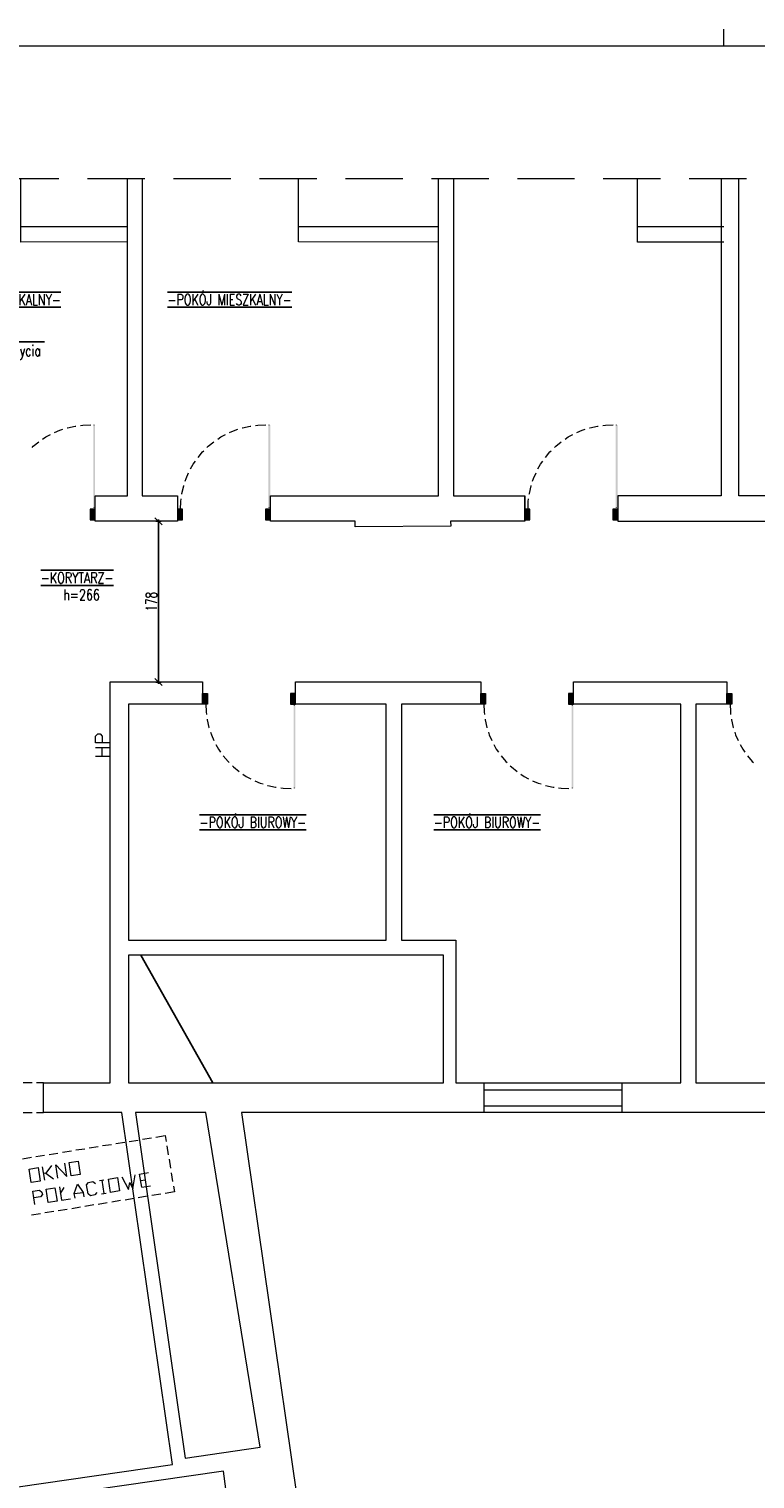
# Model space of a CAD drawing. Header units: millimetres. Extents: x -1256 to 4744, y -2264 to 706.
# Tile 27 of 62: x 373 to 1178, y -917 to 690. Entities that reach past the tile are written whole.
import ezdxf
from ezdxf import colors
from ezdxf.entities.mleader import LeaderData, LeaderLine
from ezdxf.math import Vec2, Vec3

# ---------------------------------------------------------------- set-up
doc = ezdxf.new("R2010")
doc.units = ezdxf.units.MM
doc.header["$LTSCALE"] = 0.2
doc.layers.add('A-KOMENTWYM - DETAL', color=30, linetype='Continuous', lineweight=5)
for name, color, linetype in [('A-opis', 7, 'Continuous'), ('A-widok', 41, 'Continuous'), ('A-ściany', 140, 'Continuous'), ('C00-00-00', 7, 'Continuous')]:
    doc.layers.add(name, color=color, linetype=linetype)
doc.styles.add('Arch-Dim', font='romans.shx', dxfattribs={"width": 0.75})
doc.styles.add('TXT', font='romans.shx', dxfattribs={"width": 0.7})
doc.dimstyles.new('1-50', dxfattribs={"dimtxt": 12, "dimasz": 8, "dimexe": 3, "dimexo": 0, "dimgap": 2, "dimtad": 1, "dimrnd": 0.5, "dimzin": 12, "dimdsep": 46, "dimtxsty": 'TXT', "dimblk": 'OBLIQUE', "dimcen": 0.125, "dimdle": 2, "dimclrd": 256, "dimclre": 256, "dimclrt": 7, "dimazin": 0, "dimtfac": 1, "dimtix": 1, "dimtmove": 1, "dimatfit": 2, "dimfxl": 3, "dimfxlon": 1, "dimtvp": 10, "dimtolj": 1, "dimtzin": 0, "dimarcsym": 0})

# ---------------------------------------------------------------- blocks, each defined once
blk = doc.blocks.new('_Oblique')
at = {"color": 0, "linetype": 'ByBlock', "lineweight": -2}
blk.add_line((-0.5, -0.5), (0.5, 0.5), dxfattribs=at)
blk = doc.blocks.new('*D149')
at = {"layer": 'A-KOMENTWYM - DETAL', "lineweight": -2}
for p, q in [((516.6, -35.8), (516.6, 146.2)), ((513.6, 144.2), (519.6, 144.2)), ((513.6, -33.8), (519.6, -33.8))]:
    blk.add_line(p, q, dxfattribs=at)
at = {"layer": 'Defpoints', "color": 0}
for p in [(463, 144.2), (516.6, 144.2), (463, -33.8)]:
    blk.add_point(p, dxfattribs=at)
at = {"layer": 'A-KOMENTWYM - DETAL', "lineweight": -2, "xscale": 8, "yscale": 8, "zscale": 8}
for p, rotation in [((516.6, 144.2), 90), ((516.6, -33.8), 270)]:
    blk.add_blockref('_Oblique', p, dxfattribs=dict(at, rotation=rotation))
at = {"layer": 'A-KOMENTWYM - DETAL', "color": 7, "insert": (508.6, 55.2), "char_height": 12, "attachment_point": 5, "rotation": 90, "style": 'TXT'}
blk.add_mtext('\\A1;178', dxfattribs=at)

msp = doc.modelspace()

# ---------------------------------------------------------------- hatches: boundary and pattern name
at = {"layer": 'C00-00-00'}
h = msp.add_hatch(color=256, dxfattribs=at)
h.dxf.hatch_style = 2
h.paths.add_polyline_path([(446.313, 159.53), (444.432, 159.53), (446.313, 250.756)])
h = msp.add_hatch(color=256, dxfattribs=at)
h.dxf.hatch_style = 2
h.paths.add_polyline_path([(444.432, 159.53), (446.313, 250.756), (444.432, 250.756)])
h = msp.add_hatch(color=256, dxfattribs=at)
h.dxf.hatch_style = 2
h.paths.add_polyline_path([(444.432, 250.756), (446.313, 250.756), (444.432, 159.53)])
h = msp.add_hatch(color=256, dxfattribs=at)
h.dxf.hatch_style = 2
h.paths.add_polyline_path([(446.313, 250.756), (444.432, 159.53), (446.313, 159.53)])
h = msp.add_hatch(color=256, dxfattribs=at)
h.dxf.hatch_style = 2
h.paths.add_polyline_path([(640.448, 159.53), (638.321, 159.53), (640.448, 250.756)])
h = msp.add_hatch(color=256, dxfattribs=at)
h.dxf.hatch_style = 2
h.paths.add_polyline_path([(638.321, 159.53), (640.448, 250.756), (638.321, 250.756)])
h = msp.add_hatch(color=256, dxfattribs=at)
h.dxf.hatch_style = 2
h.paths.add_polyline_path([(638.321, 250.756), (640.448, 250.756), (638.321, 159.53)])
h = msp.add_hatch(color=256, dxfattribs=at)
h.dxf.hatch_style = 2
h.paths.add_polyline_path([(640.448, 250.756), (638.321, 159.53), (640.448, 159.53)])
h = msp.add_hatch(color=256, dxfattribs=at)
h.dxf.hatch_style = 2
h.paths.add_polyline_path([(1025.454, 159.53), (1023.335, 159.53), (1025.454, 250.756)])
h = msp.add_hatch(color=256, dxfattribs=at)
h.dxf.hatch_style = 2
h.paths.add_polyline_path([(1023.335, 159.53), (1025.454, 250.756), (1023.335, 250.756)])
h = msp.add_hatch(color=256, dxfattribs=at)
h.dxf.hatch_style = 2
h.paths.add_polyline_path([(1023.335, 250.756), (1025.454, 250.756), (1023.335, 159.53)])
h = msp.add_hatch(color=256, dxfattribs=at)
h.dxf.hatch_style = 2
h.paths.add_polyline_path([(1025.454, 250.756), (1023.335, 159.53), (1025.454, 159.53)])
h = msp.add_hatch(color=256, dxfattribs=at)
h.dxf.hatch_style = 2
h.paths.add_polyline_path([(446.559, 157.836), (446.559, 145.769), (441.037, 145.769)])
h = msp.add_hatch(color=256, dxfattribs=at)
h.dxf.hatch_style = 2
h.paths.add_polyline_path([(446.559, 157.836), (441.037, 157.836), (441.037, 145.769)])
h = msp.add_hatch(color=256, dxfattribs=at)
h.dxf.hatch_style = 2
h.paths.add_polyline_path([(543.053, 157.836), (543.053, 145.769), (537.572, 145.769)])
h = msp.add_hatch(color=256, dxfattribs=at)
h.dxf.hatch_style = 2
h.paths.add_polyline_path([(543.053, 157.836), (537.572, 157.836), (537.572, 145.769)])
h = msp.add_hatch(color=256, dxfattribs=at)
h.dxf.hatch_style = 2
h.paths.add_polyline_path([(640.653, 157.836), (640.653, 145.769), (635.13, 145.769)])
h = msp.add_hatch(color=256, dxfattribs=at)
h.dxf.hatch_style = 2
h.paths.add_polyline_path([(640.653, 157.836), (635.13, 157.836), (635.13, 145.769)])
h = msp.add_hatch(color=256, dxfattribs=at)
h.dxf.hatch_style = 2
h.paths.add_polyline_path([(928.088, 157.836), (928.088, 145.769), (922.582, 145.769)])
h = msp.add_hatch(color=256, dxfattribs=at)
h.dxf.hatch_style = 2
h.paths.add_polyline_path([(928.088, 157.836), (922.582, 157.836), (922.582, 145.769)])
h = msp.add_hatch(color=256, dxfattribs=at)
h.dxf.hatch_style = 2
h.paths.add_polyline_path([(1025.662, 157.836), (1025.662, 145.769), (1020.16, 145.769)])
h = msp.add_hatch(color=256, dxfattribs=at)
h.dxf.hatch_style = 2
h.paths.add_polyline_path([(1025.662, 157.836), (1020.16, 157.836), (1020.16, 145.769)])
h = msp.add_hatch(color=256, dxfattribs=at)
h.dxf.hatch_style = 2
h.paths.add_polyline_path([(570.992, -58.49), (570.992, -46.635), (565.51, -46.635)])
h = msp.add_hatch(color=256, dxfattribs=at)
h.dxf.hatch_style = 2
h.paths.add_polyline_path([(570.992, -58.49), (565.51, -58.49), (565.51, -46.635)])
h = msp.add_hatch(color=256, dxfattribs=at)
h.dxf.hatch_style = 2
h.paths.add_polyline_path([(668.583, -58.49), (668.583, -46.635), (663.081, -46.635)])
h = msp.add_hatch(color=256, dxfattribs=at)
h.dxf.hatch_style = 2
h.paths.add_polyline_path([(668.583, -58.49), (663.081, -58.49), (663.081, -46.635)])
h = msp.add_hatch(color=256, dxfattribs=at)
h.dxf.hatch_style = 2
h.paths.add_polyline_path([(879.19, -58.49), (879.19, -46.635), (873.688, -46.635)])
h = msp.add_hatch(color=256, dxfattribs=at)
h.dxf.hatch_style = 2
h.paths.add_polyline_path([(879.19, -58.49), (873.688, -58.49), (873.688, -46.635)])
h = msp.add_hatch(color=256, dxfattribs=at)
h.dxf.hatch_style = 2
h.paths.add_polyline_path([(976.556, -58.49), (976.556, -46.635), (971.054, -46.635)])
h = msp.add_hatch(color=256, dxfattribs=at)
h.dxf.hatch_style = 2
h.paths.add_polyline_path([(976.556, -58.49), (971.054, -58.49), (971.054, -46.635)])
h = msp.add_hatch(color=256, dxfattribs=at)
h.dxf.hatch_style = 2
h.paths.add_polyline_path([(1152.03, -58.49), (1152.03, -46.635), (1146.524, -46.635)])
h = msp.add_hatch(color=256, dxfattribs=at)
h.dxf.hatch_style = 2
h.paths.add_polyline_path([(1152.03, -58.49), (1146.524, -58.49), (1146.524, -46.635)])
h = msp.add_hatch(color=256, dxfattribs=at)
h.dxf.hatch_style = 2
h.paths.add_polyline_path([(668.37, -60.179), (666.464, -60.179), (668.37, -151.409)])
h = msp.add_hatch(color=256, dxfattribs=at)
h.dxf.hatch_style = 2
h.paths.add_polyline_path([(666.464, -60.179), (668.37, -151.409), (666.464, -151.409)])
h = msp.add_hatch(color=256, dxfattribs=at)
h.dxf.hatch_style = 2
h.paths.add_polyline_path([(666.464, -151.409), (668.37, -151.409), (666.464, -60.179)])
h = msp.add_hatch(color=256, dxfattribs=at)
h.dxf.hatch_style = 2
h.paths.add_polyline_path([(668.37, -151.409), (666.464, -60.179), (668.37, -60.179)])
h = msp.add_hatch(color=256, dxfattribs=at)
h.dxf.hatch_style = 2
h.paths.add_polyline_path([(976.347, -60.179), (974.441, -60.179), (976.347, -151.409)])
h = msp.add_hatch(color=256, dxfattribs=at)
h.dxf.hatch_style = 2
h.paths.add_polyline_path([(974.441, -60.179), (976.347, -151.409), (974.441, -151.409)])
h = msp.add_hatch(color=256, dxfattribs=at)
h.dxf.hatch_style = 2
h.paths.add_polyline_path([(974.441, -151.409), (976.347, -151.409), (974.441, -60.179)])
h = msp.add_hatch(color=256, dxfattribs=at)
h.dxf.hatch_style = 2
h.paths.add_polyline_path([(976.347, -151.409), (974.441, -60.179), (976.347, -60.179)])

# ---------------------------------------------------------------- linework, layer by layer
at = {"layer": 'A-widok'}
msp.add_lwpolyline([(496.913, -336.406), (576.718, -477.798)], dxfattribs=at)
at = {"layer": 'A-ściany', "lineweight": 0}
for points in [[(482.105, 453.959), (364.217, 453.534), (364.217, 523.383)], [(498.631, 523.383), (498.631, 172.25), (537.572, 172.25), (537.572, 144.25), (446.559, 144.25), (446.559, 172.25), (482.105, 172.25), (482.105, 523.383)], [(922.582, 144.25), (840.133, 144.25), (840.453, 138.787), (734.619, 138.153), (734.619, 144.25), (640.653, 144.25), (640.653, 172.254), (827.122, 172.25), (827.122, 523.383)], [(827.122, 453.534), (671.969, 453.959), (671.969, 523.383)], [(843.631, 523.383), (843.631, 172.25), (922.582, 172.25), (922.582, 144.25), (922.582, 172.25), (922.582, 144.25)], [(1140.388, 523.383), (1140.388, 172.25), (1025.662, 172.25), (1025.662, 144.25), (1196.69, 144.25), (1196.69, 172.25), (1159.65, 172.25), (1159.65, 523.383)], [(482.105, 470.469), (364.217, 470.256)], [(827.122, 470.256), (671.969, 470.469)], [(475.875, -510.82), (389.169, -510.82), (389.169, -477.798), (463, -477.826), (463, -33.75), (565.51, -33.722), (565.51, -58.49), (483.493, -58.518), (483.493, -319.712), (769.123, -319.684), (769.123, -58.49), (668.583, -58.49), (668.583, -33.722), (873.688, -33.722), (873.688, -58.49), (785.845, -58.49), (785.845, -319.684), (846.171, -319.684), (846.171, -477.798), (877.284, -477.798), (877.284, -510.82), (608.581, -510.82)], [(608.581, -510.82), (669.998, -935.954), (593.976, -947.055), (588.597, -907.868), (142.914, -972.344), (148.734, -1011.3), (132.289, -1013.655), (122.322, -944.783), (358.838, -910.515), (360.911, -925.472), (532.139, -900.601), (475.875, -510.82)], [(569.137, -510.82), (490.97, -510.82)], [(490.97, -510.82), (546.263, -893.465), (629.254, -881.454), (569.137, -510.82)]]:
    msp.add_lwpolyline(points, dxfattribs=at)
for points in [[(1030.53, -477.798), (1095.511, -477.798), (1095.511, -58.49), (976.556, -58.49), (976.556, -33.722), (1146.524, -33.722), (1146.524, -58.49), (1112.237, -58.49), (1112.237, -477.798), (1265.058, -477.798), (1265.058, -510.82), (1030.53, -510.82)], [(832.411, -477.798), (832.411, -336.406), (483.513, -336.434), (483.513, -477.826)]]:
    msp.add_lwpolyline(points, close=True, dxfattribs=at)
at = {"layer": 'C00-00-00', "lineweight": 0}
for points in [[(1142.928, 689.543), (1142.928, 670.494)], [(406.308, 523.596), (342.824, 523.596)], [(501.576, 523.596), (438.091, 523.596)], [(596.843, 523.596), (533.318, 523.596)], [(692.078, 523.596), (628.586, 523.596)], [(787.325, 523.596), (723.825, 523.596)], [(882.577, 523.596), (819.076, 523.596)], [(977.828, 523.596), (914.327, 523.596)], [(1073.079, 523.596), (1009.578, 523.596)], [(1143.137, 453.534), (1047.677, 453.534), (1047.677, 523.383)], [(1168.326, 523.596), (1104.826, 523.596)], [(1143.137, 470.256), (1047.677, 470.256)], [(401.236, 242.501), (407.372, 245.254), (410.562, 246.101)], [(415.226, 247.794), (415.635, 247.794), (424.102, 249.701), (425.165, 249.701)], [(430.033, 250.335), (432.774, 250.756), (441.446, 250.969)], [(445.495, 250.756), (445.495, 250.969)], [(595.33, 242.501), (601.466, 245.254), (604.656, 246.101)], [(609.319, 247.794), (609.729, 247.794), (618.196, 249.701), (619.055, 249.701)], [(624.127, 250.335), (626.868, 250.756), (635.58, 250.969)], [(639.385, 250.756), (639.385, 250.969)], [(980.368, 242.501), (986.295, 245.254), (989.682, 246.101)], [(994.337, 247.794), (994.763, 247.794), (1003.226, 249.701), (1004.073, 249.701)], [(1009.153, 250.335), (1011.906, 250.756), (1020.582, 250.969)], [(1024.394, 250.756), (1024.394, 250.969)], [(376.489, 225.992), (377.757, 227.264), (384.097, 232.345)], [(388.106, 235.306), (391.705, 237.634), (396.818, 240.386)], [(570.378, 225.992), (571.851, 227.264), (577.986, 232.345)], [(582.24, 235.306), (585.84, 237.634), (590.708, 240.386)], [(955.392, 225.992), (956.872, 227.264), (963.008, 232.345)], [(967.246, 235.306), (970.629, 237.634), (975.709, 240.386)], [(552.175, 202.284), (555.12, 207.364), (557.452, 210.751)], [(560.438, 214.985), (565.51, 221.124), (566.778, 222.396)], [(937.189, 202.284), (940.15, 207.364), (942.478, 210.751)], [(945.439, 214.985), (950.524, 221.124), (951.792, 222.396)], [(546.244, 188.527), (547.308, 191.701), (550.048, 197.841)], [(931.262, 188.527), (932.317, 191.701), (935.07, 197.841)], [(542.44, 174.133), (542.644, 174.979), (544.526, 183.447), (544.771, 183.872)], [(927.449, 174.133), (927.662, 174.979), (929.568, 183.447), (929.781, 183.872)], [(541.172, 157.624), (541.376, 166.304), (541.785, 169.052)], [(926.181, 157.624), (926.39, 166.304), (926.815, 169.052)], [(445.495, 159.53), (445.495, 159.742)], [(639.385, 159.53), (639.385, 159.742)], [(1024.394, 159.53), (1024.394, 159.742)], [(569.11, -58.277), (569.519, -66.953), (569.723, -69.706)], [(667.31, -60.179), (667.31, -59.97)], [(877.075, -58.277), (877.496, -66.953), (877.918, -69.706)], [(975.5, -60.179), (975.5, -59.97)], [(1150.124, -58.277), (1150.549, -66.953), (1150.758, -69.706)], [(570.583, -74.786), (570.583, -75.633), (572.464, -84.1), (572.71, -84.521)], [(878.556, -74.786), (878.556, -75.633), (880.671, -84.1), (880.671, -84.521)], [(1151.604, -74.786), (1151.604, -75.633), (1153.511, -84.1), (1153.723, -84.521)], [(461.936, -101.272), (446.883, -101.272), (446.883, -93.864), (449.42, -91.324), (451.956, -91.324), (454.287, -93.864), (454.287, -101.272)], [(574.182, -89.181), (575.246, -92.355), (577.986, -98.49)], [(882.364, -89.181), (883.211, -92.355), (885.964, -98.49)], [(1155.204, -89.181), (1156.263, -92.355), (1159.012, -98.49)], [(446.883, -106.352), (461.936, -106.352)], [(454.287, -116.3), (454.287, -106.352)], [(580.318, -102.937), (583.059, -108.017), (585.39, -111.404)], [(888.291, -102.937), (891.044, -108.017), (893.372, -111.404)], [(1161.344, -102.937), (1164.093, -108.017), (1166.424, -111.404)], [(461.936, -116.3), (446.883, -116.3)], [(588.376, -115.638), (593.653, -121.778), (594.921, -123.046)], [(598.521, -126.645), (599.789, -127.913), (606.129, -132.994)], [(896.333, -115.638), (901.626, -121.778), (902.898, -123.046)], [(906.494, -126.645), (907.766, -127.913), (914.114, -132.994)], [(1169.386, -115.638), (1174.675, -121.778), (1175.947, -123.046)], [(610.178, -135.959), (613.778, -138.287), (618.85, -141.04)], [(623.268, -143.155), (629.404, -145.907), (632.594, -146.754)], [(918.135, -135.959), (921.735, -138.287), (926.815, -141.04)], [(931.262, -143.155), (937.398, -145.907), (940.576, -146.754)], [(637.258, -148.444), (637.667, -148.444), (646.134, -150.35), (647.197, -150.35)], [(652.065, -150.988), (654.822, -151.409), (663.502, -151.622)], [(667.31, -151.409), (667.31, -151.196)], [(945.439, -148.444), (945.652, -148.444), (954.119, -150.35), (955.179, -150.35)], [(960.047, -150.988), (962.799, -151.409), (971.475, -151.622)], [(975.5, -151.409), (975.5, -151.196)], [(376.489, -477.798), (366.549, -477.798)], [(389.169, -484.363), (389.169, -477.798), (381.561, -477.798)], [(877.284, -477.798), (1030.53, -477.798)], [(389.169, -499.387), (389.169, -489.231)], [(877.284, -485.418), (1030.53, -485.418)], [(366.549, -510.82), (376.489, -510.82)], [(381.561, -510.82), (389.169, -510.82)], [(389.169, -510.82), (389.169, -504.259)], [(877.284, -503.2), (1030.53, -503.2)], [(1030.53, -510.82), (877.284, -510.82)], [(454.644, -547.399), (464.534, -545.942)], [(469.372, -545.113), (479.294, -543.442)], [(484.132, -542.614), (494.022, -541.157)], [(499.065, -540.32), (508.946, -538.655)], [(513.784, -537.822), (524.115, -536.139), (525.236, -542.66)], [(365.862, -561.975), (375.743, -560.306)], [(380.581, -559.477), (390.462, -557.808)], [(395.309, -557.192), (405.19, -555.523)], [(410.233, -554.686), (420.155, -553.019)], [(424.993, -552.186), (434.882, -550.733)], [(439.721, -549.905), (449.602, -548.235)], [(525.848, -547.72), (527.514, -557.609)], [(390.519, -585.77), (388.037, -570.829)], [(397.926, -569.372), (391.676, -577.884), (389.159, -578.411)], [(391.676, -577.884), (400.4, -584.101)], [(405.238, -583.272), (402.969, -568.536), (415.16, -581.605), (412.645, -566.874)], [(498.005, -593.532), (495.736, -578.796), (505.617, -577.13)], [(528.322, -562.449), (529.988, -572.338)], [(530.845, -577.388), (532.298, -587.073)], [(406.904, -593.162), (409.214, -607.901), (419.104, -606.444)], [(408.059, -600.529), (412.038, -593.59)], [(424.146, -605.603), (423.33, -600.551), (426.715, -590.038), (433.219, -599.098), (434.027, -603.938)], [(448.245, -599.13), (446.23, -601.966), (441.391, -602.795), (438.568, -600.788), (436.902, -590.898), (438.918, -588.066), (443.96, -587.23), (446.784, -589.233)], [(451.316, -585.874), (456.163, -585.254)], [(453.841, -585.56), (456.152, -600.295)], [(475.965, -581.918), (483.286, -596.03), (484.689, -588.135), (488.329, -595.194), (490.693, -579.633)], [(496.891, -586.163), (501.934, -585.327)], [(498.005, -593.532), (507.936, -592.074)], [(533.115, -592.125), (534.236, -598.646), (523.946, -600.332)], [(379.726, -612.682), (377.252, -597.953), (384.616, -596.81), (387.439, -598.814), (387.95, -601.336), (385.771, -604.178), (378.367, -605.322)], [(423.33, -600.551), (433.219, -599.098)], [(453.635, -600.822), (458.677, -599.981)], [(474.687, -608.239), (464.766, -609.906)], [(489.415, -605.954), (479.534, -607.619)], [(504.135, -603.456), (494.254, -605.125)], [(519.108, -601.16), (509.177, -602.619)], [(385.864, -622.817), (375.974, -624.27)], [(400.583, -620.319), (390.702, -621.985)], [(415.311, -618.034), (405.422, -619.491)], [(430.276, -615.526), (420.395, -617.196)], [(444.995, -613.028), (435.114, -614.698)], [(459.723, -610.743), (449.842, -612.412)]]:
    msp.add_lwpolyline(points, dxfattribs=at)
for points in [[(4707.82, -2229.342), (4707.82, 670.495), (-1107.103, 670.495), (-1107.103, -2229.342)], [(446.559, 145.769), (446.559, 157.835), (441.056, 157.835), (441.056, 145.769)], [(541.581, 157.836), (537.572, 157.836), (537.572, 145.769), (543.053, 145.769), (543.053, 157.836)], [(640.653, 145.769), (640.653, 157.835), (635.15, 157.835), (635.15, 145.769)], [(926.603, 157.836), (922.582, 157.836), (922.582, 145.769), (928.088, 145.769), (928.088, 157.836)], [(1025.662, 145.769), (1025.662, 157.835), (1020.159, 157.835), (1020.159, 145.769)], [(569.519, -58.49), (565.51, -58.49), (565.51, -46.635), (570.992, -46.635), (570.992, -58.49)], [(668.583, -58.49), (668.583, -46.635), (663.08, -46.635), (663.08, -58.49)], [(877.709, -58.49), (873.688, -58.49), (873.688, -46.635), (879.19, -46.635), (879.19, -58.49)], [(976.556, -58.49), (976.556, -46.635), (971.053, -46.635), (971.053, -58.49)], [(1150.549, -58.49), (1146.524, -58.49), (1146.524, -46.635), (1152.03, -46.635), (1152.03, -58.49)], [(375.587, -588.064), (373.276, -573.329), (383.198, -571.658), (385.476, -586.607)], [(420.007, -580.985), (417.688, -566.038), (427.578, -564.581), (429.888, -579.32)], [(394.495, -610.395), (391.98, -595.668), (401.861, -593.998), (404.376, -608.729)], [(463.516, -599.153), (461.205, -584.418), (471.127, -582.747), (473.397, -597.487)]]:
    msp.add_lwpolyline(points, close=True, dxfattribs=at)

# ---------------------------------------------------------------- texts
at = {"layer": 'A-opis', "color": 52, "char_height": 12, "width": 236.47772, "attachment_point": 5, "style": 'Arch-Dim'}
for s, insert in [('\\pxt4;{\\L\\O-POKÓJ MIESZKALNY-}', (339.562, 389.721)), ('\\pxt4;{\\L\\O-POKÓJ MIESZKALNY-}', (595.39, 389.721)), ('\\pxt4;{\\L\\O-POKÓJ BIUROWY-}', (621.187, -189.318)), ('\\pxt4;{\\L\\O-POKÓJ BIUROWY-}', (880.836, -189.318))]:
    msp.add_mtext(s, dxfattribs=dict(at, insert=insert))

# ---------------------------------------------------------------- leaders
at = {"layer": 'A-opis'}
ml = msp.add_multileader_mtext('Standard', dxfattribs=at)
ml.set_content('\\pxt4;brodzik ze stali nierdzewnej do mycia wyposa{\\fArial|b0|i0|c238|p34;ż}enia', color=256, style='Arch-Dim')
ml.set_leader_properties(color=30)
ml.build(insert=Vec2(0, 0))
ml.multileader.update_dxf_attribs({"text_left_attachment_type": 6, "text_right_attachment_type": 6, "dogleg_length": 2, "arrow_head_size": 10})
ctx = ml.context
ctx.base_point, ctx.char_height, ctx.arrow_head_size, ctx.landing_gap_size, ctx.plane_origin, ctx.plane_x_axis = Vec3(380.657, 343.168), 12, 10, 0.2, Vec3(1005.249, -3704.623), Vec3(-1, 0)
ctx.left_attachment, ctx.right_attachment = 6, 6
notes = []
notes.append((ctx, [(0, (1, 1, 0), (252.181, 343.168), (1, 0), 2, [(0, [(234.93, 239.717)], 0, [])])]))
ctx.mtext.insert, ctx.mtext.width = Vec3(254.381, 359.128), 134.37536
for ctx, leaders in notes:
    for number, flags, end, landing, length, lines in leaders:
        leader = LeaderData()
        leader.index, (leader.has_last_leader_line, leader.has_dogleg_vector, leader.attachment_direction) = number, flags
        leader.last_leader_point, leader.dogleg_vector, leader.dogleg_length = Vec3(end), Vec3(landing), length
        for number, points, colour, breaks in lines:
            line = LeaderLine()
            line.index, line.vertices, line.color, line.breaks = number, Vec3.list(points), colors.encode_raw_color(colour), breaks
            leader.lines.append(line)
        ctx.leaders.append(leader)

# ---------------------------------------------------------------- next in the draw order: texts
at = {"layer": 'A-opis', "insert": (411.144, 68.758), "char_height": 12, "width": 198.04851, "attachment_point": 1, "style": 'Arch-Dim', "bg_fill": 2}
msp.add_mtext('\\pxql,t4;h=266', dxfattribs=at)

# ---------------------------------------------------------------- next in the draw order: texts
at = {"layer": 'A-opis', "color": 52, "insert": (426.459, 81.534), "char_height": 12, "width": 129.01457, "attachment_point": 5, "style": 'Arch-Dim'}
msp.add_mtext('\\pxt4;{\\L\\O-KORYTARZ-}', dxfattribs=at)

# ---------------------------------------------------------------- next in the draw order: dimensions: what is measured, and where the dimension line sits
at = {"layer": 'A-KOMENTWYM - DETAL'}
dim = msp.add_linear_dim(base=(516.629, 144.25), p1=(463, -33.75), p2=(463, 144.25), angle=90, dimstyle='1-50', override={"dimtxt": 12}, dxfattribs=at)
dim.commit()
dim.dimension.update_dxf_attribs({"geometry": '*D149', "text_midpoint": (508.629, 55.25)})

doc.saveas('drawing.dxf')
